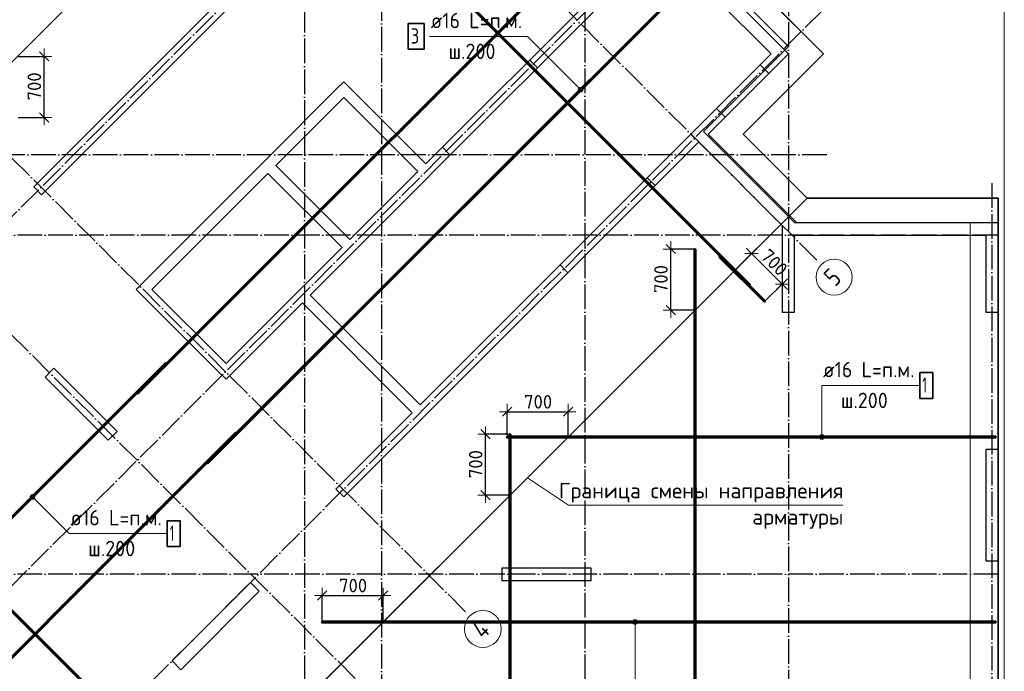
# Model space of a CAD drawing. Header units: millimetres. Extents: x -3483 to 105345, y -283423 to 72284.
# Tile 84 of 157: x 49283 to 65250, y 6826 to 17391. Entities that reach past the tile are written whole.
import ezdxf

# ---------------------------------------------------------------- set-up
doc = ezdxf.new("R2010")
doc.units = ezdxf.units.MM
doc.header["$PDMODE"] = 65
for name, pattern in [('______11', [500, 400, -50, 0, -50]), ('______2', [270, 200, -70]), ('______5', [1100, 800, -100, 100, -100])]:
    doc.linetypes.add(name, pattern=pattern)
for name, color, linetype, lineweight in [('Standard', 7, 'Continuous', 25), ('Армирование стержнями_ общее', 40, 'Continuous', 35), ('Колонна (1)', 7, 'Continuous', 35), ('Колонна (2)', 7, 'Continuous', 35), ('Размерная линия_ общее', 7, 'Continuous', 13), ('Стена_ общее', 7, 'Continuous', 35), ('Фундамент_ общее', 7, 'Continuous', 35)]:
    doc.layers.add(name, color=color, linetype=linetype, lineweight=lineweight)
for name, color, linetype, lineweight, true_color in [('Арм.стержн.верхн.зоны У', 7, 'Continuous', 35, 0xecec00), ('Арм.стержн.верхн.зоны Х', 7, 'Continuous', 35, 0x0000c6), ('Арм.стержн.ниж.зоны У', 7, 'Continuous', 35, 0x00b300), ('Арм.стержн.ниж.зоны Х', 7, 'Continuous', 35, 0xc600c6), ('Осевая линия_ общее', 7, '______5', 13, 0xa0a0a0)]:
    doc.layers.add(name, color=color, linetype=linetype, lineweight=lineweight, true_color=true_color)
doc.styles.add('ARIAL', font='ARIAL.TTF')
doc.styles.add('ISOCPEUR', font='ISOCPEUR')
doc.dimstyles.new('DIMSTYLE_4', dxfattribs={"dimtxt": 220, "dimasz": 250, "dimexe": 0, "dimexo": 0, "dimgap": 110, "dimtad": 2, "dimdec": 0, "dimrnd": 5, "dimzin": 12, "dimdsep": 46, "dimtxsty": 'ISOCPEUR', "dimblk1": 'ALL_ML_STRICH', "dimblk2": 'ALL_ML_STRICH', "dimsah": 1, "dimcen": 0, "dimclrd": 7, "dimclre": 256, "dimclrt": 7, "dimadec": 0, "dimazin": 0, "dimtfac": 1, "dimtdec": 0, "dimtix": 1, "dimtmove": 2, "dimatfit": 3, "dimfxl": 0, "dimtzin": 0, "dimlwd": 0, "dimlwe": -3, "dimarcsym": 0})

# ---------------------------------------------------------------- blocks, each defined once
blk = doc.blocks.new('СЛОЖНЫЙ_ОБЪЕКТ_1')
at = {"layer": 'Колонна (1)', "color": 9, "lineweight": -3, "true_color": 0xc7c7c7, "transparency": 33554687}
for p, q in [((64950, 10420), (64950, 8620)), ((65150, 10420), (64950, 10420)), ((65150, 8620), (65150, 10420)), ((64950, 8620), (65150, 8620)), ((53026, 8267), (51753, 6994)), ((53167, 8126), (53026, 8267)), ((51894, 6853), (53167, 8126)), ((51753, 6994), (51894, 6853))]:
    blk.add_line(p, q, dxfattribs=at)
at = {"layer": 'Колонна (2)', "color": 9, "lineweight": -3, "true_color": 0xc7c7c7, "transparency": 33554687}
for p, q in [((49836, 11739), (49695, 11598)), ((50862, 10714), (49836, 11739)), ((49695, 11598), (50720, 10572)), ((50720, 10572), (50862, 10714)), ((57100, 8500), (57100, 8300)), ((58550, 8500), (57100, 8500)), ((58550, 8300), (58550, 8500)), ((57100, 8300), (58550, 8300))]:
    blk.add_line(p, q, dxfattribs=at)
at = {"layer": 'Стена_ общее', "color": 9, "linetype": 'Continuous', "lineweight": -3, "true_color": 0xc7c7c7, "transparency": 33554687}
for p, q in [((61751, 16837), (56837, 21752)), ((55267, 20436), (49511, 14681)), ((49639, 14553), (55394, 20309)), ((55868, 15055), (59559, 18746)), ((59686, 18619), (55995, 14928)), ((59686, 18619), (61468, 16837)), ((60309, 15678), (61468, 16837)), ((61610, 16696), (61751, 16837)), ((61610, 16696), (60450, 15536)), ((54539, 16385), (54411, 16257)), ((55868, 15055), (54539, 16385)), ((54411, 16257), (53308, 15154)), ((53436, 15027), (54539, 16130)), ((54539, 16130), (55741, 14928)), ((60309, 15678), (60167, 15536)), ((55776, 11145), (60167, 15536)), ((60167, 15536), (60295, 15409)), ((61886, 14100), (60450, 15536)), ((60295, 15409), (54539, 9653)), ((60295, 15409), (61650, 14054)), ((53181, 15027), (51300, 13146)), ((53308, 15154), (53181, 15027)), ((54638, 13825), (53436, 15027)), ((51427, 13019), (53308, 14900)), ((53308, 14900), (54510, 13698)), ((55741, 14928), (54638, 13825)), ((55868, 14801), (55995, 14928)), ((54638, 13570), (55868, 14801)), ((49511, 14681), (49639, 14553)), ((61650, 14054), (61650, 12650)), ((65150, 14100), (61886, 14100)), ((65150, 13900), (65150, 14100)), ((61850, 12650), (61850, 13900)), ((61850, 13900), (64950, 13900)), ((64950, 13900), (64950, 12650)), ((65150, 12650), (65150, 13900)), ((54510, 13698), (52630, 11817)), ((53994, 12927), (54638, 13570)), ((51300, 13146), (51173, 13019)), ((51173, 13019), (52502, 11690)), ((52630, 11817), (51427, 13019)), ((52630, 11562), (53867, 12800)), ((53867, 12800), (55649, 11018)), ((55776, 11145), (53994, 12927)), ((61650, 12650), (61850, 12650)), ((64950, 12650), (65150, 12650)), ((52502, 11690), (52630, 11562)), ((54411, 9780), (55649, 11018)), ((54539, 9653), (54411, 9780))]:
    blk.add_line(p, q, dxfattribs=at)
at = {"layer": 'Стена_ общее', "color": 9, "linetype": '______2', "lineweight": -3, "true_color": 0xc7c7c7, "transparency": 33554687}
for p, q in [((57678, 16611), (57551, 16738)), ((61433, 16519), (61292, 16660)), ((60585, 15953), (60726, 15812)), ((56137, 15324), (56264, 15197)), ((59588, 14702), (59460, 14829)), ((58046, 13415), (58173, 13288))]:
    blk.add_line(p, q, dxfattribs=at)
blk = doc.blocks.new('ALL_ML_STRICH')
at = {"color": 0, "linetype": 'ByBlock', "lineweight": -2}
for p, q in [((-1, 0), (0.5, 0)), ((-0.3, -0.3), (0.3, 0.3)), ((0, -0.5), (0, 0.5))]:
    blk.add_line(p, q, dxfattribs=at)
blk = doc.blocks.new('*D766')
at = {"layer": 'DEFPOINTS', "color": 7, "linetype": 'Continuous', "lineweight": 13, "transparency": 33554687}
for p in [(49245, 16797), (49237, 15807), (49680, 15807)]:
    blk.add_point(p, dxfattribs=at)
at = {"layer": 'Размерная линия_ общее', "color": 253, "linetype": 'Continuous', "lineweight": -2, "true_color": 0xa0a0a0, "transparency": 33554687}
for p, q in [((49265, 16797), (49680, 16797)), ((49257, 15807), (49680, 15807))]:
    blk.add_line(p, q, dxfattribs=at)
at = {"layer": 'Размерная линия_ общее', "color": 7, "linetype": 'Continuous', "lineweight": -2, "transparency": 33554687}
blk.add_line((49680, 15807), (49680, 16797), dxfattribs=at)
at = {"layer": 'Размерная линия_ общее', "color": 7, "linetype": 'Continuous', "lineweight": 13, "transparency": 33554687, "xscale": 250, "yscale": 250, "zscale": 250}
for p, rotation in [((49680, 16797), 90), ((49680, 15807), 270)]:
    blk.add_blockref('ALL_ML_STRICH', p, dxfattribs=dict(at, rotation=rotation))
at = {"layer": 'Размерная линия_ общее', "color": 7, "linetype": 'Continuous', "lineweight": 13, "transparency": 33554687, "insert": (49410, 16082), "char_height": 220, "width": 11, "attachment_point": 1, "rotation": 90, "line_spacing_factor": 0.60241, "style": 'ISOCPEUR'}
blk.add_mtext('700', dxfattribs=at)
blk = doc.blocks.new('*D768')
at = {"layer": 'DEFPOINTS', "color": 7, "linetype": 'Continuous', "lineweight": 13, "transparency": 33554687}
for p in [(54187, 8056), (54187, 7625), (55177, 7625)]:
    blk.add_point(p, dxfattribs=at)
at = {"layer": 'Размерная линия_ общее', "color": 253, "linetype": 'Continuous', "lineweight": -2, "true_color": 0xa0a0a0, "transparency": 33554687}
for p, q in [((54187, 7645), (54187, 8056)), ((55177, 7645), (55177, 8056))]:
    blk.add_line(p, q, dxfattribs=at)
at = {"layer": 'Размерная линия_ общее', "color": 7, "linetype": 'Continuous', "lineweight": -2, "transparency": 33554687}
blk.add_line((54187, 8056), (55177, 8056), dxfattribs=at)
at = {"layer": 'Размерная линия_ общее', "color": 7, "linetype": 'Continuous', "lineweight": 13, "transparency": 33554687, "xscale": 250, "yscale": 250, "zscale": 250, "rotation": 180}
blk.add_blockref('ALL_ML_STRICH', (54187, 8056), dxfattribs=at)
at = {"layer": 'Размерная линия_ общее', "color": 7, "linetype": 'Continuous', "lineweight": 13, "transparency": 33554687, "xscale": 250, "yscale": 250, "zscale": 250}
blk.add_blockref('ALL_ML_STRICH', (55177, 8056), dxfattribs=at)
at = {"layer": 'Размерная линия_ общее', "color": 7, "linetype": 'Continuous', "lineweight": 13, "transparency": 33554687, "insert": (54462, 8326), "char_height": 220, "width": 11, "attachment_point": 1, "line_spacing_factor": 0.60241, "style": 'ISOCPEUR'}
blk.add_mtext('700', dxfattribs=at)
blk = doc.blocks.new('*D770')
at = {"layer": 'DEFPOINTS', "color": 7, "linetype": 'Continuous', "lineweight": 13, "transparency": 33554687}
for p in [(60870, 13318), (61646, 13104), (61365, 12823)]:
    blk.add_point(p, dxfattribs=at)
at = {"layer": 'Размерная линия_ общее', "color": 253, "linetype": 'Continuous', "lineweight": -2, "true_color": 0xa0a0a0, "transparency": 33554687}
for p, q in [((60885, 13333), (61151, 13599)), ((61380, 12838), (61646, 13104))]:
    blk.add_line(p, q, dxfattribs=at)
at = {"layer": 'Размерная линия_ общее', "color": 7, "linetype": 'Continuous', "lineweight": -2, "transparency": 33554687}
blk.add_line((61646, 13104), (61151, 13599), dxfattribs=at)
at = {"layer": 'Размерная линия_ общее', "color": 7, "linetype": 'Continuous', "lineweight": 13, "transparency": 33554687, "xscale": 250, "yscale": 250, "zscale": 250}
for p, rotation in [((61151, 13599), 135.0000000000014), ((61646, 13104), 315.0000000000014)]:
    blk.add_blockref('ALL_ML_STRICH', p, dxfattribs=dict(at, rotation=rotation))
at = {"layer": 'Размерная линия_ общее', "color": 7, "linetype": 'Continuous', "lineweight": 13, "transparency": 33554687, "insert": (61519, 13456), "char_height": 220, "width": 660, "attachment_point": 5, "rotation": 315, "style": 'ISOCPEUR'}
blk.add_mtext('\\A1;{700}', dxfattribs=at)
blk = doc.blocks.new('*D774')
at = {"layer": 'DEFPOINTS', "color": 7, "linetype": 'Continuous', "lineweight": 13, "transparency": 33554687}
for p in [(57187, 11036), (57187, 10633), (58177, 10625)]:
    blk.add_point(p, dxfattribs=at)
at = {"layer": 'Размерная линия_ общее', "color": 253, "linetype": 'Continuous', "lineweight": -2, "true_color": 0xa0a0a0, "transparency": 33554687}
for p, q in [((57187, 10653), (57187, 11036)), ((58177, 10645), (58177, 11036))]:
    blk.add_line(p, q, dxfattribs=at)
at = {"layer": 'Размерная линия_ общее', "color": 7, "linetype": 'Continuous', "lineweight": -2, "transparency": 33554687}
blk.add_line((57187, 11036), (58177, 11036), dxfattribs=at)
at = {"layer": 'Размерная линия_ общее', "color": 7, "linetype": 'Continuous', "lineweight": 13, "transparency": 33554687, "xscale": 250, "yscale": 250, "zscale": 250, "rotation": 180}
blk.add_blockref('ALL_ML_STRICH', (57187, 11036), dxfattribs=at)
at = {"layer": 'Размерная линия_ общее', "color": 7, "linetype": 'Continuous', "lineweight": 13, "transparency": 33554687, "xscale": 250, "yscale": 250, "zscale": 250}
blk.add_blockref('ALL_ML_STRICH', (58177, 11036), dxfattribs=at)
at = {"layer": 'Размерная линия_ общее', "color": 7, "linetype": 'Continuous', "lineweight": 13, "transparency": 33554687, "insert": (57462, 11306), "char_height": 220, "width": 11, "attachment_point": 1, "line_spacing_factor": 0.60241, "style": 'ISOCPEUR'}
blk.add_mtext('700', dxfattribs=at)
blk = doc.blocks.new('*D775')
at = {"layer": 'DEFPOINTS', "color": 7, "linetype": 'Continuous', "lineweight": 13, "transparency": 33554687}
for p in [(57227, 10673), (56837, 9683), (57235, 9683)]:
    blk.add_point(p, dxfattribs=at)
at = {"layer": 'Размерная линия_ общее', "color": 253, "linetype": 'Continuous', "lineweight": -2, "true_color": 0xa0a0a0, "transparency": 33554687}
for p, q in [((57207, 10673), (56837, 10673)), ((57215, 9683), (56837, 9683))]:
    blk.add_line(p, q, dxfattribs=at)
at = {"layer": 'Размерная линия_ общее', "color": 7, "linetype": 'Continuous', "lineweight": -2, "transparency": 33554687}
blk.add_line((56837, 9683), (56837, 10673), dxfattribs=at)
at = {"layer": 'Размерная линия_ общее', "color": 7, "linetype": 'Continuous', "lineweight": 13, "transparency": 33554687, "xscale": 250, "yscale": 250, "zscale": 250}
for p, rotation in [((56837, 10673), 90), ((56837, 9683), 270)]:
    blk.add_blockref('ALL_ML_STRICH', p, dxfattribs=dict(at, rotation=rotation))
at = {"layer": 'Размерная линия_ общее', "color": 7, "linetype": 'Continuous', "lineweight": 13, "transparency": 33554687, "insert": (56567, 9958), "char_height": 220, "width": 11, "attachment_point": 1, "rotation": 90, "line_spacing_factor": 0.60241, "style": 'ISOCPEUR'}
blk.add_mtext('700', dxfattribs=at)
blk = doc.blocks.new('*D776')
at = {"layer": 'DEFPOINTS', "color": 7, "linetype": 'Continuous', "lineweight": 13, "transparency": 33554687}
for p in [(60235, 13673), (59842, 12683), (60235, 12683)]:
    blk.add_point(p, dxfattribs=at)
at = {"layer": 'Размерная линия_ общее', "color": 253, "linetype": 'Continuous', "lineweight": -2, "true_color": 0xa0a0a0, "transparency": 33554687}
for p, q in [((60215, 13673), (59842, 13673)), ((60215, 12683), (59842, 12683))]:
    blk.add_line(p, q, dxfattribs=at)
at = {"layer": 'Размерная линия_ общее', "color": 7, "linetype": 'Continuous', "lineweight": -2, "transparency": 33554687}
blk.add_line((59842, 12683), (59842, 13673), dxfattribs=at)
at = {"layer": 'Размерная линия_ общее', "color": 7, "linetype": 'Continuous', "lineweight": 13, "transparency": 33554687, "xscale": 250, "yscale": 250, "zscale": 250}
for p, rotation in [((59842, 13673), 90), ((59842, 12683), 270)]:
    blk.add_blockref('ALL_ML_STRICH', p, dxfattribs=dict(at, rotation=rotation))
at = {"layer": 'Размерная линия_ общее', "color": 7, "linetype": 'Continuous', "lineweight": 13, "transparency": 33554687, "insert": (59572, 12958), "char_height": 220, "width": 11, "attachment_point": 1, "rotation": 90, "line_spacing_factor": 0.60241, "style": 'ISOCPEUR'}
blk.add_mtext('700', dxfattribs=at)
blk = doc.blocks.new('СЛОЖНЫЙ_ОБЪЕКТ_12')
at = {"layer": 'Армирование стержнями_ общее', "color": 7, "linetype": 'Continuous', "lineweight": 25, "transparency": 33554687}
blk.add_line((62052, 14500), (50120, 2568), dxfattribs=at)
blk.add_lwpolyline([(54500, 22052), (42568, 10120), (39350, 10120)], dxfattribs=at)
blk = doc.blocks.new('СЛОЖНЫЙ_ОБЪЕКТ_13')
at = {"layer": 'Осевая линия_ общее', "color": 253, "linetype": '______11', "lineweight": -3, "true_color": 0xa0a0a0, "transparency": 33554687}
for p, q in [((41882, 6924), (58725, 23767)), ((62211, 13493), (54624, 21080)), ((46287, 5347), (61716, 20776)), ((46817, 2059), (63625, 18867)), ((56512, 7793), (48924, 15381)), ((55076, 6358), (47489, 13945))]:
    blk.add_line(p, q, dxfattribs=at)
at = {"layer": 'Осевая линия_ общее', "color": 7, "linetype": 'Continuous', "lineweight": 13, "transparency": 33554687}
for centre, radius in [((62490, 13217), 292), ((56794, 7513), 299)]:
    blk.add_circle(centre, radius, dxfattribs=at)
at = {"layer": 'Осевая линия_ общее', "color": 7, "linetype": 'Continuous', "lineweight": 13, "transparency": 33554687, "char_height": 300, "attachment_point": 7, "rotation": 45, "style": 'ISOCPEUR'}
for s, insert, width in [('\\W0.78;5', (62508, 13051), 326.41), ('\\W0.80;4', (56802, 7336), 359.83)]:
    blk.add_mtext(s, dxfattribs=dict(at, insert=insert, width=width))

msp = doc.modelspace()

# ---------------------------------------------------------------- hatches: boundary and pattern name
at = {"layer": 'Арм.стержн.верхн.зоны Х', "linetype": 'Continuous', "lineweight": 13, "transparency": 33554687}
for points in [[(58343.6, 16267.9), (58370.2, 16294.4), (58353.2, 16284.9)], [(58370.2, 16294.4), (58343.6, 16267.9), (58343.6, 16248.8)], [(58370.2, 16294.4), (58343.6, 16248.8), (58389.3, 16294.4)], [(58389.3, 16294.4), (58343.6, 16248.8), (58353.2, 16231.9)], [(58389.3, 16294.4), (58353.2, 16231.9), (58406.2, 16284.9)], [(58406.2, 16284.9), (58353.2, 16231.9), (58370.2, 16222.3)], [(58406.2, 16284.9), (58370.2, 16222.3), (58415.8, 16267.9)], [(58415.8, 16267.9), (58370.2, 16222.3), (58389.3, 16222.3)], [(58415.8, 16267.9), (58389.3, 16222.3), (58415.8, 16248.8)], [(58415.8, 16248.8), (58389.3, 16222.3), (58406.2, 16231.9)], [(59225.5, 7625), (59300.5, 7625), (59295.3, 7643.8)], [(59225.5, 7625), (59295.3, 7643.8), (59230.8, 7643.8)], [(59230.8, 7606.3), (59300.5, 7625), (59225.5, 7625)], [(59230.8, 7643.8), (59295.3, 7643.8), (59281.8, 7657.3)], [(59230.8, 7643.8), (59281.8, 7657.3), (59244.3, 7657.3)], [(59230.8, 7606.3), (59295.3, 7606.3), (59300.5, 7625)], [(59244.3, 7592.8), (59295.3, 7606.3), (59230.8, 7606.3)], [(59244.3, 7657.3), (59281.8, 7657.3), (59263, 7662.5)], [(59244.3, 7592.8), (59281.8, 7592.8), (59295.3, 7606.3)], [(59281.8, 7592.8), (59244.3, 7592.8), (59263, 7587.5)]]:
    msp.add_hatch(color=7, dxfattribs=at).paths.add_polyline_path(points)
at = {"layer": 'Арм.стержн.ниж.зоны Х', "linetype": 'Continuous', "lineweight": 13, "transparency": 33554687}
for points in [[(62322.7, 10643.7), (62258.2, 10643.7), (62252.9, 10625)], [(62322.7, 10643.7), (62252.9, 10625), (62327.9, 10625)], [(62327.9, 10625), (62252.9, 10625), (62258.2, 10606.2)], [(62309.2, 10657.2), (62271.7, 10657.2), (62258.2, 10643.7)], [(62309.2, 10657.2), (62258.2, 10643.7), (62322.7, 10643.7)], [(62327.9, 10625), (62258.2, 10606.2), (62322.7, 10606.2)], [(62322.7, 10606.2), (62258.2, 10606.2), (62271.7, 10592.7)], [(62271.7, 10657.2), (62309.2, 10657.2), (62290.4, 10662.5)], [(62322.7, 10606.2), (62271.7, 10592.7), (62309.2, 10592.7)], [(62309.2, 10592.7), (62271.7, 10592.7), (62290.4, 10587.5)], [(49463.9, 9628), (49500, 9690.5), (49454.4, 9644.9)], [(49454.4, 9644.9), (49500, 9690.5), (49480.9, 9690.5)], [(49454.4, 9644.9), (49480.9, 9690.5), (49454.4, 9664)], [(49454.4, 9664), (49480.9, 9690.5), (49463.9, 9681)], [(49463.9, 9628), (49516.9, 9681), (49500, 9690.5)], [(49480.9, 9618.4), (49516.9, 9681), (49463.9, 9628)], [(49480.9, 9618.4), (49526.5, 9664), (49516.9, 9681)], [(49500, 9618.4), (49526.5, 9664), (49480.9, 9618.4)], [(49500, 9618.4), (49526.5, 9644.9), (49526.5, 9664)], [(49526.5, 9644.9), (49500, 9618.4), (49516.9, 9628)]]:
    msp.add_hatch(color=7, dxfattribs=at).paths.add_polyline_path(points)

# ---------------------------------------------------------------- linework, layer by layer
at = {"layer": 'Standard', "color": 7, "linetype": 'Continuous', "lineweight": 13, "transparency": 33554687}
for points in [[(39250, -750), (65250, -750), (65250, 46690), (39250, 46690), (39250, -750)], [(64697.3, 650), (64697.3, 14100), (61855.2, 14100), (60374.6, 15580.6), (61750, 16955.9), (56729.5, 21976.4), (55350.7, 20597.5), (54127.4, 21820.8), (54127.4, 31582)], [(57517.1, 9965.1), (58183.2, 9520.1), (62633.2, 9520.1)]]:
    msp.add_lwpolyline(points, dxfattribs=at)
at = {"layer": 'Арм.стержн.верхн.зоны У', "color": 52, "linetype": 'Continuous', "lineweight": 35, "transparency": 33554687}
for points in [[(40600, 46590), (40600, 43340), (39350, 43340), (39350, 38420), (40600, 38420), (40600, 32820), (39350, 32820), (39350, 27900), (40600, 27900), (40600, 22300), (39350, 22300), (39350, 18000), (40600, 18000), (40600, 12640), (39350, 12640), (39350, 10119.9), (42567.8, 10119.9), (54500, 22052), (54500, 31190), (56340, 31190), (56340, 40050), (54500, 40050), (54500, 46590), (40600, 46590)], [(62316.9, 16837.3), (56695.4, 22458.8), (55394.4, 21157.7), (54500, 22052), (42567.8, 10119.9), (39350, 10119.9), (42567.4, 6902.4), (43451.3, 7786.3), (47715.2, 3522.4), (46831.3, 2638.6), (50119.9, -650), (50119.9, 2567.8), (62052, 14500), (61015.9, 15536.2), (62316.9, 16837.3)], [(50119.9, 2567.8), (50119.9, -650), (52590, -650), (52590, 600), (57950, 600), (57950, -650), (62250, -650), (62250, 600), (65150, 600), (65150, 14500), (62052, 14500), (50119.9, 2567.8)]]:
    msp.add_lwpolyline(points, dxfattribs=at)
at = {"layer": 'Арм.стержн.верхн.зоны У', "color": 7, "linetype": 'Continuous', "lineweight": 50, "transparency": 33554687}
for points in [[(52840.4, 21382.4), (61124.9, 13097.9), (61113.6, 13086.6), (52829.1, 21371.1), (52840.4, 21382.4)], [(60242.9, 13672.8), (60242.9, 1956.8), (60226.9, 1956.8), (60226.9, 13672.8), (60242.9, 13672.8)], [(60639.8, 13560.4), (61371.1, 12829.1), (61359.8, 12817.8), (60628.5, 13549.1), (60639.8, 13560.4)]]:
    msp.add_lwpolyline(points, dxfattribs=at)
at = {"layer": 'Арм.стержн.верхн.зоны Х', "color": 7, "linetype": 'Continuous', "lineweight": 13, "transparency": 33554687}
for p, q in [((55928.4, 17119.7), (57518.4, 17119.7)), ((57518.4, 17119.7), (58379.7, 16258.4)), ((58353.2, 16284.9), (58353.2, 16284.9)), ((58353.2, 16231.9), (58353.2, 16231.9)), ((58406.2, 16284.9), (58406.2, 16284.9)), ((58406.2, 16231.9), (58406.2, 16231.9)), ((59225.5, 7625), (59225.5, 7625)), ((59263, 7662.5), (59263, 7662.5)), ((59263, 6346.9), (59263, 7625)), ((59263, 7587.5), (59263, 7587.5)), ((59300.5, 7625), (59300.5, 7625))]:
    msp.add_line(p, q, dxfattribs=at)
at = {"layer": 'Арм.стержн.верхн.зоны Х', "color": 52, "linetype": 'Continuous', "lineweight": 35, "transparency": 33554687}
for points in [[(40600, 46590), (40600, 43340), (39350, 43340), (39350, 38420), (40600, 38420), (40600, 32820), (39350, 32820), (39350, 27900), (40600, 27900), (40600, 22300), (39350, 22300), (39350, 18000), (40600, 18000), (40600, 12640), (39350, 12640), (39350, 10119.9), (42567.8, 10119.9), (54500, 22052), (54500, 31190), (56340, 31190), (56340, 40050), (54500, 40050), (54500, 46590), (40600, 46590)], [(62316.9, 16837.3), (56695.4, 22458.8), (55394.4, 21157.7), (54500, 22052), (42567.8, 10119.9), (39350, 10119.9), (42567.4, 6902.4), (43451.3, 7786.3), (47715.2, 3522.4), (46831.3, 2638.6), (50119.9, -650), (50119.9, 2567.8), (62052, 14500), (61015.9, 15536.2), (62316.9, 16837.3)], [(50119.9, 2567.8), (50119.9, -650), (52590, -650), (52590, 600), (57950, 600), (57950, -650), (62250, -650), (62250, 600), (65150, 600), (65150, 14500), (62052, 14500), (50119.9, 2567.8)]]:
    msp.add_lwpolyline(points, dxfattribs=at)
at = {"layer": 'Арм.стержн.верхн.зоны Х', "color": 7, "linetype": 'Continuous', "lineweight": 50, "transparency": 33554687}
for points in [[(60615.1, 18482.5), (52330.7, 10198), (52319.4, 10209.3), (60603.8, 18493.8), (60615.1, 18482.5)], [(52793.1, 10683.1), (46702.1, 4592.1), (46690.8, 4603.4), (52781.8, 10694.4), (52793.1, 10683.1)], [(65110, 7617), (54187.1, 7617), (54187.1, 7633), (65110, 7633), (65110, 7617)]]:
    msp.add_lwpolyline(points, dxfattribs=at)
at = {"layer": 'Арм.стержн.верхн.зоны Х', "color": 7, "linetype": 'Continuous', "lineweight": 35, "transparency": 33554687}
msp.add_lwpolyline([(55582.6, 16911.3), (55840.9, 16911.3), (55840.9, 17328), (55582.6, 17328), (55582.6, 16911.3)], dxfattribs=at)
at = {"layer": 'Арм.стержн.верхн.зоны Х', "color": 7, "linetype": 'Continuous', "lineweight": 13, "transparency": 33554687}
for centre in [(58379.7, 16258.4), (59263, 7625)]:
    msp.add_circle(centre, 37.5, dxfattribs=at)
at = {"layer": 'Арм.стержн.ниж.зоны У', "color": 52, "linetype": 'Continuous', "lineweight": 35, "transparency": 33554687}
for points in [[(40600, 46590), (40600, 43340), (39350, 43340), (39350, 38420), (40600, 38420), (40600, 32820), (39350, 32820), (39350, 27900), (40600, 27900), (40600, 22300), (39350, 22300), (39350, 18000), (40600, 18000), (40600, 12640), (39350, 12640), (39350, 10119.9), (42567.8, 10119.9), (54500, 22052), (54500, 31190), (56340, 31190), (56340, 40050), (54500, 40050), (54500, 46590), (40600, 46590)], [(62316.9, 16837.3), (56695.4, 22458.8), (55394.4, 21157.7), (54500, 22052), (42567.8, 10119.9), (39350, 10119.9), (42567.4, 6902.4), (43451.3, 7786.3), (47715.2, 3522.4), (46831.3, 2638.6), (50119.9, -650), (50119.9, 2567.8), (62052, 14500), (61015.9, 15536.2), (62316.9, 16837.3)], [(50119.9, 2567.8), (50119.9, -650), (52590, -650), (52590, 600), (57950, 600), (57950, -650), (62250, -650), (62250, 600), (65150, 600), (65150, 14500), (62052, 14500), (50119.9, 2567.8)]]:
    msp.add_lwpolyline(points, dxfattribs=at)
at = {"layer": 'Арм.стержн.ниж.зоны У', "color": 7, "linetype": 'Continuous', "lineweight": 50, "transparency": 33554687}
for points in [[(44213.7, 12755.7), (52498.2, 4471.2), (52486.9, 4459.9), (44202.4, 12744.4), (44213.7, 12755.7)], [(57242.9, 10672.8), (57242.9, 640), (57226.9, 640), (57226.9, 10672.8), (57242.9, 10672.8)]]:
    msp.add_lwpolyline(points, dxfattribs=at)
at = {"layer": 'Арм.стержн.ниж.зоны Х', "color": 7, "linetype": 'Continuous', "lineweight": 13, "transparency": 33554687}
for p, q in [((62290.4, 11460.2), (63880.4, 11460.2)), ((62290.4, 11460.2), (62290.4, 10625)), ((62252.9, 10625), (62252.9, 10625)), ((62290.4, 10662.5), (62290.4, 10662.5)), ((62290.4, 10587.5), (62290.4, 10587.5)), ((62327.9, 10625), (62327.9, 10625)), ((49463.9, 9681), (49463.9, 9681)), ((49463.9, 9628), (49463.9, 9628)), ((50086.2, 9058.7), (49490.4, 9654.5)), ((49516.9, 9681), (49516.9, 9681)), ((49516.9, 9628), (49516.9, 9628)), ((50086.2, 9058.7), (51676.2, 9058.7))]:
    msp.add_line(p, q, dxfattribs=at)
at = {"layer": 'Арм.стержн.ниж.зоны Х', "color": 52, "linetype": 'Continuous', "lineweight": 35, "transparency": 33554687}
for points in [[(40600, 46590), (40600, 43340), (39350, 43340), (39350, 38420), (40600, 38420), (40600, 32820), (39350, 32820), (39350, 27900), (40600, 27900), (40600, 22300), (39350, 22300), (39350, 18000), (40600, 18000), (40600, 12640), (39350, 12640), (39350, 10119.9), (42567.8, 10119.9), (54500, 22052), (54500, 31190), (56340, 31190), (56340, 40050), (54500, 40050), (54500, 46590), (40600, 46590)], [(62316.9, 16837.3), (56695.4, 22458.8), (55394.4, 21157.7), (54500, 22052), (42567.8, 10119.9), (39350, 10119.9), (42567.4, 6902.4), (43451.3, 7786.3), (47715.2, 3522.4), (46831.3, 2638.6), (50119.9, -650), (50119.9, 2567.8), (62052, 14500), (61015.9, 15536.2), (62316.9, 16837.3)], [(50119.9, 2567.8), (50119.9, -650), (52590, -650), (52590, 600), (57950, 600), (57950, -650), (62250, -650), (62250, 600), (65150, 600), (65150, 14500), (62052, 14500), (50119.9, 2567.8)]]:
    msp.add_lwpolyline(points, dxfattribs=at)
at = {"layer": 'Арм.стержн.ниж.зоны Х', "color": 7, "linetype": 'Continuous', "lineweight": 50, "transparency": 33554687}
for points in [[(59483.8, 19613.9), (51199.3, 11329.4), (51188, 11340.7), (59472.4, 19625.2), (59483.8, 19613.9)], [(51661.7, 11814.5), (45570.7, 5723.5), (45559.4, 5734.8), (51650.4, 11825.8), (51661.7, 11814.5)], [(65110, 10617), (57187.1, 10617), (57187.1, 10633), (65110, 10633), (65110, 10617)]]:
    msp.add_lwpolyline(points, dxfattribs=at)
at = {"layer": 'Арм.стержн.ниж.зоны Х', "color": 7, "linetype": 'Continuous', "lineweight": 35, "transparency": 33554687}
for points in [[(63880.4, 11251.9), (64088.7, 11251.9), (64088.7, 11668.6), (63880.4, 11668.6), (63880.4, 11251.9)], [(51676.2, 8850.4), (51884.5, 8850.4), (51884.5, 9267), (51676.2, 9267), (51676.2, 8850.4)]]:
    msp.add_lwpolyline(points, dxfattribs=at)
at = {"layer": 'Арм.стержн.ниж.зоны Х', "color": 7, "linetype": 'Continuous', "lineweight": 13, "transparency": 33554687}
for centre in [(62290.4, 10625), (49490.4, 9654.5)]:
    msp.add_circle(centre, 37.5, dxfattribs=at)
at = {"layer": 'Осевая линия_ общее', "color": 253, "linetype": '______11', "lineweight": -3, "true_color": 0xa0a0a0, "transparency": 33554687}
for p, q in [((53900, 46590), (53900, -2827.9)), ((55150, 40780), (55150, -2827.9)), ((58450, 21600), (58450, -2827.9)), ((61750, 17850), (61750, -2827.9)), ((62370, 15200), (37142.2, 15200)), ((65050, 14740), (65050, -2827.9)), ((65150, 13900), (37142.2, 13900)), ((65150, 8400), (37142.2, 8400))]:
    msp.add_line(p, q, dxfattribs=at)
at = {"layer": 'Фундамент_ общее', "color": 7, "lineweight": 25, "transparency": 33554687}
for p, q in [((56695.4, 22458.8), (62316.9, 16837.3)), ((62316.9, 16837.3), (61015.9, 15536.2)), ((61015.9, 15536.2), (62052, 14500)), ((62052, 14500), (65150, 14500)), ((65150, 14500), (65150, 600))]:
    msp.add_line(p, q, dxfattribs=at)
at = {"layer": 'Фундамент_ общее', "color": 7, "linetype": 'Continuous', "lineweight": 25, "transparency": 33554687}
for p, q in [((56695.4, 22458.8), (62316.9, 16837.3)), ((62316.9, 16837.3), (61015.9, 15536.2)), ((61015.9, 15536.2), (62052, 14500)), ((62052, 14500), (65150, 14500)), ((65150, 14500), (65150, 600))]:
    msp.add_line(p, q, dxfattribs=at)

# ---------------------------------------------------------------- block references
at = {"layer": 'Армирование стержнями_ общее', "color": 7, "linetype": 'Continuous', "lineweight": 25, "transparency": 33554687}
msp.add_blockref('СЛОЖНЫЙ_ОБЪЕКТ_12', (0, 0), dxfattribs=at)
at = {"layer": 'Осевая линия_ общее', "color": 253, "linetype": '______11', "lineweight": -3, "true_color": 0xa0a0a0, "transparency": 33554687}
msp.add_blockref('СЛОЖНЫЙ_ОБЪЕКТ_13', (0, 0), dxfattribs=at)
at = {"layer": 'Стена_ общее', "color": 9, "linetype": 'Continuous', "lineweight": -3, "true_color": 0xc7c7c7, "transparency": 33554687}
msp.add_blockref('СЛОЖНЫЙ_ОБЪЕКТ_1', (0, 0), dxfattribs=at)

# ---------------------------------------------------------------- texts
at = {"layer": 'Standard', "color": 7, "linetype": 'Continuous', "lineweight": 13, "transparency": 33554687, "insert": (62640.8, 9881.5), "char_height": 250, "width": 4593.205, "attachment_point": 3, "line_spacing_factor": 1.024096, "style": 'ARIAL'}
msp.add_mtext('\\A1;{\\fISOCPEUR|i0|b0;\\H250.000000;\\W1.000000;\\C7;Граница смены направления}\\P{\\fISOCPEUR|i0|b0;\\H250.000000;\\W1.000000;\\C7;арматуры}\\P', dxfattribs=at)
at = {"layer": 'Арм.стержн.верхн.зоны Х', "color": 7, "linetype": 'Continuous', "lineweight": 25, "transparency": 33554687, "char_height": 250, "attachment_point": 7, "style": 'ISOCPEUR'}
for s, insert, width in [('\\W0.94;ø16 L=п.м.', (55948.4, 17253), 1666.526), ('\\W0.78;3', (55624.2, 17003), 272.006), ('\\W0.95;ш.200 ', (56235.9, 16753), 1093.33)]:
    msp.add_mtext(s, dxfattribs=dict(at, insert=insert, width=width))
at = {"layer": 'Арм.стержн.ниж.зоны Х', "color": 7, "linetype": 'Continuous', "lineweight": 25, "transparency": 33554687, "char_height": 250, "attachment_point": 7, "style": 'ISOCPEUR'}
for s, insert, width in [('\\W0.94;ø16 L=п.м.', (62310.4, 11593.6), 1666.526), ('\\W0.56;1', (63922.1, 11343.6), 194.444), ('\\W0.95;ш.200 ', (62597.9, 11093.6), 1093.33), ('\\W0.94;ø16 L=п.м.', (50106.2, 9192), 1666.526), ('\\W0.56;1', (51717.9, 8942), 194.444), ('\\W0.95;ш.200 ', (50393.7, 8692), 1093.33)]:
    msp.add_mtext(s, dxfattribs=dict(at, insert=insert, width=width))

# ---------------------------------------------------------------- dimensions: what is measured, and where the dimension line sits
at = {"layer": 'Размерная линия_ общее', "color": 7, "linetype": 'Continuous', "lineweight": 13, "transparency": 33554687}
for base, p1, p2, picture, middle in [((49680.2, 16797), (49257, 15807.1), (49265, 16797), '*D766', (49570.2, 16302.1)), ((59842, 13672.8), (60214.9, 12682.9), (60214.9, 13672.8), '*D776', (59732, 13177.9)), ((56837.2, 10672.8), (57214.9, 9682.9), (57206.9, 10672.8), '*D775', (56727.2, 10177.9))]:
    dim = msp.add_linear_dim(base=base, p1=p1, p2=p2, angle=90, text='700', dimstyle='DIMSTYLE_4', override={"dimpost": '<>', "dimclrd": 7, "dimclre": 253, "dimclrt": 7, "dimlwd": 0, "dimlwe": 65533}, dxfattribs=at)
    dim.commit()
    dim.dimension.update_dxf_attribs({"geometry": picture, "text_midpoint": middle, "dimtype": 160})
dim = msp.add_linear_dim(base=(61150.6, 13598.5), p1=(61379.6, 12837.6), p2=(60884.6, 13332.6), angle=135, dimstyle='DIMSTYLE_4', override={"dimpost": '<>', "dimclrd": 7, "dimclre": 253, "dimclrt": 7, "dimlwd": 0, "dimlwe": 65533}, dxfattribs=at)
dim.commit()
dim.dimension.update_dxf_attribs({"geometry": '*D770', "text_midpoint": (61519, 13456.4), "dimtype": 160})
for base, p1, p2, picture, middle in [((58177, 11035.9), (57187.1, 10653), (58177, 10645), '*D774', (57682.1, 11145.9)), ((55177, 8055.6), (54187.1, 7645), (55177, 7645), '*D768', (54682.1, 8165.6))]:
    dim = msp.add_linear_dim(base=base, p1=p1, p2=p2, text='700', dimstyle='DIMSTYLE_4', override={"dimpost": '<>', "dimclrd": 7, "dimclre": 253, "dimclrt": 7, "dimlwd": 0, "dimlwe": 65533}, dxfattribs=at)
    dim.commit()
    dim.dimension.update_dxf_attribs({"geometry": picture, "text_midpoint": middle, "dimtype": 160})

doc.saveas('drawing.dxf')
